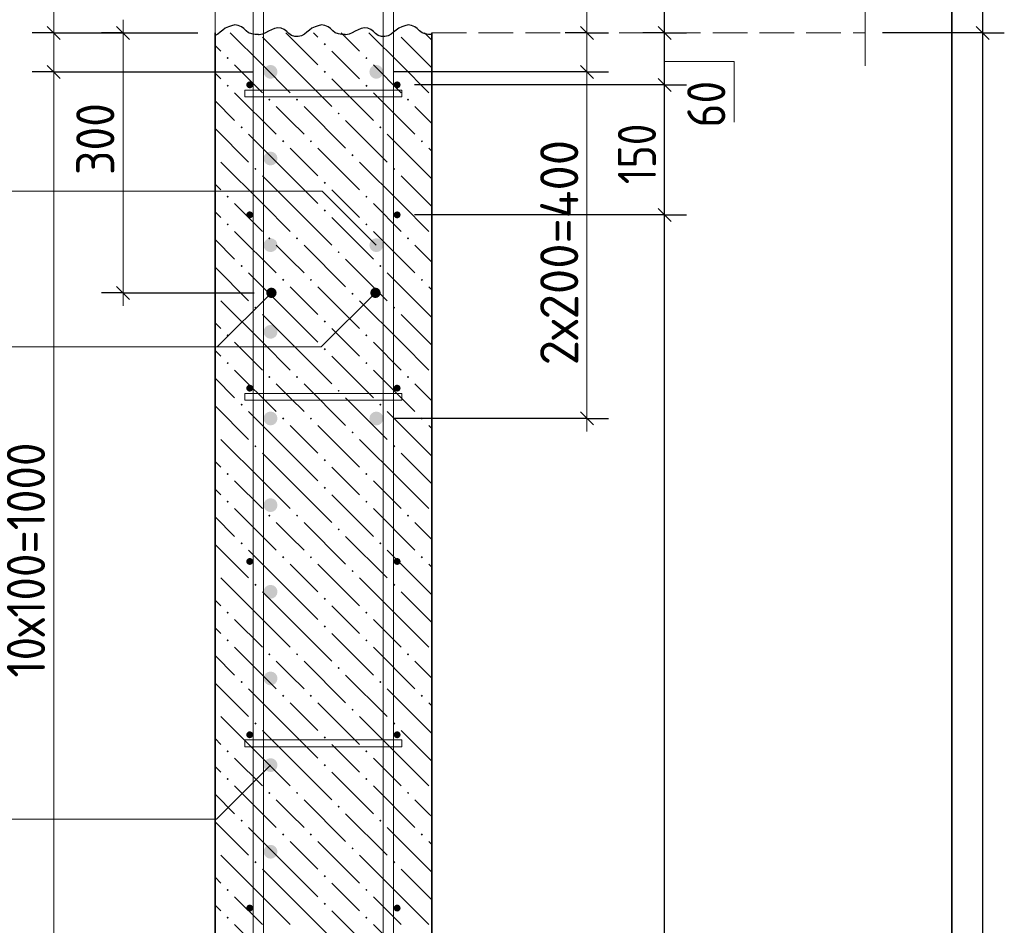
# Model space of a CAD drawing. Header units: millimetres. Extents: x 0 to 42000, y 0 to 29700.
# Tile 11 of 23: x 5744 to 11423, y 19854 to 25079. Entities that reach past the tile are written whole.
import ezdxf

# ---------------------------------------------------------------- set-up
doc = ezdxf.new("R2010")
doc.units = ezdxf.units.MM
doc.linetypes.add('______2', pattern=[270, 200, -70])
for name, color, linetype, lineweight in [('Standard', 7, 'Continuous', 25), ('ЖБ Перекрытие верхний уровень', 7, '______2', 25), ('ЖБ Стена верхний уровень', 7, 'Continuous', 35), ('Позиционная метка линия выноска', 7, 'Continuous', 13), ('Примечания', 7, 'Continuous', 13), ('Стена фоновая арматура У1', 7, 'Continuous', 18), ('Стена фоновая арматура Х1', 7, 'Continuous', 35), ('Стена фоновая затяжка С-обр.', 52, 'Continuous', 25)]:
    doc.layers.add(name, color=color, linetype=linetype, lineweight=lineweight)
doc.layers.add('Размерная выноска', color=7, linetype='Continuous')
doc.layers.add('Стена ДОП арматура У', color=7, linetype='Continuous', lineweight=35, true_color=0x5a2814)
doc.styles.add('ISOCPEUR', font='txt')

msp = doc.modelspace()

# ---------------------------------------------------------------- hatches: boundary and pattern name
at = {"layer": 'ЖБ Стена верхний уровень', "linetype": 'Continuous', "lineweight": 18, "transparency": 33554687}
for points in [[(7497.3, 24937.9), (7503.8, 24944.4), (7510.3, 24937.9), (7503.8, 24931.4)], [(6937.3, 24857.9), (6943.8, 24864.4), (6950.3, 24857.9), (6943.8, 24851.4)], [(7737.3, 24857.9), (7743.8, 24864.4), (7750.3, 24857.9), (7743.8, 24851.4)], [(7497.3, 24777.9), (7503.8, 24784.4), (7510.3, 24777.9), (7503.8, 24771.4)], [(6937.3, 24697.9), (6943.8, 24704.4), (6950.3, 24697.9), (6943.8, 24691.4)], [(7737.3, 24697.9), (7743.8, 24704.4), (7750.3, 24697.9), (7743.8, 24691.4)], [(7177.3, 24617.9), (7183.8, 24624.4), (7190.3, 24617.9), (7183.8, 24611.4)], [(7337.3, 24617.9), (7343.8, 24624.4), (7350.3, 24617.9), (7343.8, 24611.4)], [(7977.3, 24617.9), (7983.8, 24624.4), (7990.3, 24617.9), (7983.8, 24611.4)], [(7577.3, 24537.9), (7583.8, 24544.4), (7590.3, 24537.9), (7583.8, 24531.4)], [(7017.3, 24457.9), (7023.8, 24464.4), (7030.3, 24457.9), (7023.8, 24451.4)], [(7817.3, 24457.9), (7823.8, 24464.4), (7830.3, 24457.9), (7823.8, 24451.4)], [(7257.3, 24377.9), (7263.8, 24384.4), (7270.3, 24377.9), (7263.8, 24371.4)], [(7417.3, 24377.9), (7423.8, 24384.4), (7430.3, 24377.9), (7423.8, 24371.4)], [(8057.3, 24377.9), (8063.8, 24384.4), (8070.3, 24377.9), (8063.8, 24371.4)], [(7657.3, 24297.9), (7663.8, 24304.4), (7670.3, 24297.9), (7663.8, 24291.4)], [(7097.3, 24217.9), (7103.8, 24224.4), (7110.3, 24217.9), (7103.8, 24211.4)], [(7897.3, 24217.9), (7903.8, 24224.4), (7910.3, 24217.9), (7903.8, 24211.4)], [(7497.3, 24137.9), (7503.8, 24144.4), (7510.3, 24137.9), (7503.8, 24131.4)], [(6937.3, 24057.9), (6943.8, 24064.4), (6950.3, 24057.9), (6943.8, 24051.4)], [(7737.3, 24057.9), (7743.8, 24064.4), (7750.3, 24057.9), (7743.8, 24051.4)], [(7497.3, 23977.9), (7503.8, 23984.4), (7510.3, 23977.9), (7503.8, 23971.4)], [(6937.3, 23897.9), (6943.8, 23904.4), (6950.3, 23897.9), (6943.8, 23891.4)], [(7737.3, 23897.9), (7743.8, 23904.4), (7750.3, 23897.9), (7743.8, 23891.4)], [(7177.3, 23817.9), (7183.8, 23824.4), (7190.3, 23817.9), (7183.8, 23811.4)], [(7337.3, 23817.9), (7343.8, 23824.4), (7350.3, 23817.9), (7343.8, 23811.4)], [(7977.3, 23817.9), (7983.8, 23824.4), (7990.3, 23817.9), (7983.8, 23811.4)], [(7577.3, 23737.9), (7583.8, 23744.4), (7590.3, 23737.9), (7583.8, 23731.4)], [(7017.3, 23657.9), (7023.8, 23664.4), (7030.3, 23657.9), (7023.8, 23651.4)], [(7817.3, 23657.9), (7823.8, 23664.4), (7830.3, 23657.9), (7823.8, 23651.4)], [(7257.3, 23577.9), (7263.8, 23584.4), (7270.3, 23577.9), (7263.8, 23571.4)], [(7417.3, 23577.9), (7423.8, 23584.4), (7430.3, 23577.9), (7423.8, 23571.4)], [(8057.3, 23577.9), (8063.8, 23584.4), (8070.3, 23577.9), (8063.8, 23571.4)], [(7657.3, 23497.9), (7663.8, 23504.4), (7670.3, 23497.9), (7663.8, 23491.4)], [(7097.3, 23417.9), (7103.8, 23424.4), (7110.3, 23417.9), (7103.8, 23411.4)], [(7897.3, 23417.9), (7903.8, 23424.4), (7910.3, 23417.9), (7903.8, 23411.4)], [(7497.3, 23337.9), (7503.8, 23344.4), (7510.3, 23337.9), (7503.8, 23331.4)], [(6937.3, 23257.9), (6943.8, 23264.4), (6950.3, 23257.9), (6943.8, 23251.4)], [(7737.3, 23257.9), (7743.8, 23264.4), (7750.3, 23257.9), (7743.8, 23251.4)], [(7497.3, 23177.9), (7503.8, 23184.4), (7510.3, 23177.9), (7503.8, 23171.4)], [(6937.3, 23097.9), (6943.8, 23104.4), (6950.3, 23097.9), (6943.8, 23091.4)], [(7737.3, 23097.9), (7743.8, 23104.4), (7750.3, 23097.9), (7743.8, 23091.4)], [(7177.3, 23017.9), (7183.8, 23024.4), (7190.3, 23017.9), (7183.8, 23011.4)], [(7337.3, 23017.9), (7343.8, 23024.4), (7350.3, 23017.9), (7343.8, 23011.4)], [(7977.3, 23017.9), (7983.8, 23024.4), (7990.3, 23017.9), (7983.8, 23011.4)], [(7577.3, 22937.9), (7583.8, 22944.4), (7590.3, 22937.9), (7583.8, 22931.4)], [(7017.3, 22857.9), (7023.8, 22864.4), (7030.3, 22857.9), (7023.8, 22851.4)], [(7817.3, 22857.9), (7823.8, 22864.4), (7830.3, 22857.9), (7823.8, 22851.4)], [(7257.3, 22777.9), (7263.8, 22784.4), (7270.3, 22777.9), (7263.8, 22771.4)], [(7417.3, 22777.9), (7423.8, 22784.4), (7430.3, 22777.9), (7423.8, 22771.4)], [(8057.3, 22777.9), (8063.8, 22784.4), (8070.3, 22777.9), (8063.8, 22771.4)], [(7657.3, 22697.9), (7663.8, 22704.4), (7670.3, 22697.9), (7663.8, 22691.4)], [(7097.3, 22617.9), (7103.8, 22624.4), (7110.3, 22617.9), (7103.8, 22611.4)], [(7897.3, 22617.9), (7903.8, 22624.4), (7910.3, 22617.9), (7903.8, 22611.4)], [(7497.3, 22537.9), (7503.8, 22544.4), (7510.3, 22537.9), (7503.8, 22531.4)], [(6937.3, 22457.9), (6943.8, 22464.4), (6950.3, 22457.9), (6943.8, 22451.4)], [(7737.3, 22457.9), (7743.8, 22464.4), (7750.3, 22457.9), (7743.8, 22451.4)], [(7497.3, 22377.9), (7503.8, 22384.4), (7510.3, 22377.9), (7503.8, 22371.4)], [(6937.3, 22297.9), (6943.8, 22304.4), (6950.3, 22297.9), (6943.8, 22291.4)], [(7737.3, 22297.9), (7743.8, 22304.4), (7750.3, 22297.9), (7743.8, 22291.4)], [(7177.3, 22217.9), (7183.8, 22224.4), (7190.3, 22217.9), (7183.8, 22211.4)], [(7337.3, 22217.9), (7343.8, 22224.4), (7350.3, 22217.9), (7343.8, 22211.4)], [(7977.3, 22217.9), (7983.8, 22224.4), (7990.3, 22217.9), (7983.8, 22211.4)], [(7577.3, 22137.9), (7583.8, 22144.4), (7590.3, 22137.9), (7583.8, 22131.4)], [(7017.3, 22057.9), (7023.8, 22064.4), (7030.3, 22057.9), (7023.8, 22051.4)], [(7817.3, 22057.9), (7823.8, 22064.4), (7830.3, 22057.9), (7823.8, 22051.4)], [(7257.3, 21977.9), (7263.8, 21984.4), (7270.3, 21977.9), (7263.8, 21971.4)], [(7417.3, 21977.9), (7423.8, 21984.4), (7430.3, 21977.9), (7423.8, 21971.4)], [(8057.3, 21977.9), (8063.8, 21984.4), (8070.3, 21977.9), (8063.8, 21971.4)], [(7657.3, 21897.9), (7663.8, 21904.4), (7670.3, 21897.9), (7663.8, 21891.4)], [(7097.3, 21817.9), (7103.8, 21824.4), (7110.3, 21817.9), (7103.8, 21811.4)], [(7897.3, 21817.9), (7903.8, 21824.4), (7910.3, 21817.9), (7903.8, 21811.4)], [(7497.3, 21737.9), (7503.8, 21744.4), (7510.3, 21737.9), (7503.8, 21731.4)], [(6937.3, 21657.9), (6943.8, 21664.4), (6950.3, 21657.9), (6943.8, 21651.4)], [(7737.3, 21657.9), (7743.8, 21664.4), (7750.3, 21657.9), (7743.8, 21651.4)], [(7497.3, 21577.9), (7503.8, 21584.4), (7510.3, 21577.9), (7503.8, 21571.4)], [(6937.3, 21497.9), (6943.8, 21504.4), (6950.3, 21497.9), (6943.8, 21491.4)], [(7737.3, 21497.9), (7743.8, 21504.4), (7750.3, 21497.9), (7743.8, 21491.4)], [(7177.3, 21417.9), (7183.8, 21424.4), (7190.3, 21417.9), (7183.8, 21411.4)], [(7337.3, 21417.9), (7343.8, 21424.4), (7350.3, 21417.9), (7343.8, 21411.4)], [(7977.3, 21417.9), (7983.8, 21424.4), (7990.3, 21417.9), (7983.8, 21411.4)], [(7577.3, 21337.9), (7583.8, 21344.4), (7590.3, 21337.9), (7583.8, 21331.4)], [(7017.3, 21257.9), (7023.8, 21264.4), (7030.3, 21257.9), (7023.8, 21251.4)], [(7817.3, 21257.9), (7823.8, 21264.4), (7830.3, 21257.9), (7823.8, 21251.4)], [(7257.3, 21177.9), (7263.8, 21184.4), (7270.3, 21177.9), (7263.8, 21171.4)], [(7417.3, 21177.9), (7423.8, 21184.4), (7430.3, 21177.9), (7423.8, 21171.4)], [(8057.3, 21177.9), (8063.8, 21184.4), (8070.3, 21177.9), (8063.8, 21171.4)], [(7657.3, 21097.9), (7663.8, 21104.4), (7670.3, 21097.9), (7663.8, 21091.4)], [(7097.3, 21017.9), (7103.8, 21024.4), (7110.3, 21017.9), (7103.8, 21011.4)], [(7897.3, 21017.9), (7903.8, 21024.4), (7910.3, 21017.9), (7903.8, 21011.4)], [(7497.3, 20937.9), (7503.8, 20944.4), (7510.3, 20937.9), (7503.8, 20931.4)], [(6937.3, 20857.9), (6943.8, 20864.4), (6950.3, 20857.9), (6943.8, 20851.4)], [(7737.3, 20857.9), (7743.8, 20864.4), (7750.3, 20857.9), (7743.8, 20851.4)], [(7497.3, 20777.9), (7503.8, 20784.4), (7510.3, 20777.9), (7503.8, 20771.4)], [(6937.3, 20697.9), (6943.8, 20704.4), (6950.3, 20697.9), (6943.8, 20691.4)], [(7737.3, 20697.9), (7743.8, 20704.4), (7750.3, 20697.9), (7743.8, 20691.4)], [(7177.3, 20617.9), (7183.8, 20624.4), (7190.3, 20617.9), (7183.8, 20611.4)], [(7337.3, 20617.9), (7343.8, 20624.4), (7350.3, 20617.9), (7343.8, 20611.4)], [(7977.3, 20617.9), (7983.8, 20624.4), (7990.3, 20617.9), (7983.8, 20611.4)], [(7577.3, 20537.9), (7583.8, 20544.4), (7590.3, 20537.9), (7583.8, 20531.4)], [(7017.3, 20457.9), (7023.8, 20464.4), (7030.3, 20457.9), (7023.8, 20451.4)], [(7817.3, 20457.9), (7823.8, 20464.4), (7830.3, 20457.9), (7823.8, 20451.4)], [(7257.3, 20377.9), (7263.8, 20384.4), (7270.3, 20377.9), (7263.8, 20371.4)], [(7417.3, 20377.9), (7423.8, 20384.4), (7430.3, 20377.9), (7423.8, 20371.4)], [(8057.3, 20377.9), (8063.8, 20384.4), (8070.3, 20377.9), (8063.8, 20371.4)], [(7657.3, 20297.9), (7663.8, 20304.4), (7670.3, 20297.9), (7663.8, 20291.4)], [(7097.3, 20217.9), (7103.8, 20224.4), (7110.3, 20217.9), (7103.8, 20211.4)], [(7897.3, 20217.9), (7903.8, 20224.4), (7910.3, 20217.9), (7903.8, 20211.4)], [(7497.3, 20137.9), (7503.8, 20144.4), (7510.3, 20137.9), (7503.8, 20131.4)], [(6937.3, 20057.9), (6943.8, 20064.4), (6950.3, 20057.9), (6943.8, 20051.4)], [(7737.3, 20057.9), (7743.8, 20064.4), (7750.3, 20057.9), (7743.8, 20051.4)], [(7497.3, 19977.9), (7503.8, 19984.4), (7510.3, 19977.9), (7503.8, 19971.4)], [(6937.3, 19897.9), (6943.8, 19904.4), (6950.3, 19897.9), (6943.8, 19891.4)], [(7737.3, 19897.9), (7743.8, 19904.4), (7750.3, 19897.9), (7743.8, 19891.4)]]:
    msp.add_hatch(color=7, dxfattribs=at).paths.add_polyline_path(points, flags=16)
at = {"layer": 'Стена ДОП арматура У', "linetype": 'Continuous', "lineweight": 25, "transparency": 33554687}
for points in [[(7230.9, 24778.2), (7227.8, 24793.6), (7219.2, 24806.5), (7206.2, 24815.2), (7190.9, 24818.2), (7175.6, 24815.2), (7162.6, 24806.5), (7153.9, 24793.6), (7150.9, 24778.2), (7153.9, 24762.9), (7162.6, 24750), (7175.6, 24741.3), (7190.9, 24738.2), (7206.2, 24741.3), (7219.2, 24750), (7227.8, 24762.9)], [(7840.9, 24778.2), (7837.8, 24793.6), (7829.2, 24806.5), (7816.2, 24815.2), (7800.9, 24818.2), (7785.6, 24815.2), (7772.6, 24806.5), (7763.9, 24793.6), (7760.9, 24778.2), (7763.9, 24762.9), (7772.6, 24750), (7785.6, 24741.3), (7800.9, 24738.2), (7816.2, 24741.3), (7829.2, 24750), (7837.8, 24762.9)], [(7230.9, 24278.2), (7227.8, 24293.6), (7219.2, 24306.5), (7206.2, 24315.2), (7190.9, 24318.2), (7175.6, 24315.2), (7162.6, 24306.5), (7153.9, 24293.6), (7150.9, 24278.2), (7153.9, 24262.9), (7162.6, 24250), (7175.6, 24241.3), (7190.9, 24238.2), (7206.2, 24241.3), (7219.2, 24250), (7227.8, 24262.9)], [(7230.9, 23778.2), (7227.8, 23793.6), (7219.2, 23806.5), (7206.2, 23815.2), (7190.9, 23818.2), (7175.6, 23815.2), (7162.6, 23806.5), (7153.9, 23793.6), (7150.9, 23778.2), (7153.9, 23762.9), (7162.6, 23750), (7175.6, 23741.3), (7190.9, 23738.2), (7206.2, 23741.3), (7219.2, 23750), (7227.8, 23762.9)], [(7840.9, 23778.2), (7837.8, 23793.6), (7829.2, 23806.5), (7816.2, 23815.2), (7800.9, 23818.2), (7785.6, 23815.2), (7772.6, 23806.5), (7763.9, 23793.6), (7760.9, 23778.2), (7763.9, 23762.9), (7772.6, 23750), (7785.6, 23741.3), (7800.9, 23738.2), (7816.2, 23741.3), (7829.2, 23750), (7837.8, 23762.9)], [(7225.9, 23503.2), (7223.6, 23514.7), (7217.1, 23524.5), (7207.4, 23531), (7195.9, 23533.2), (7184.4, 23531), (7174.7, 23524.5), (7168.2, 23514.7), (7165.9, 23503.2), (7168.2, 23491.8), (7174.7, 23482), (7184.4, 23475.5), (7195.9, 23473.2), (7207.4, 23475.5), (7217.1, 23482), (7223.6, 23491.8)], [(7825.9, 23503.2), (7823.6, 23514.7), (7817.1, 23524.5), (7807.4, 23531), (7795.9, 23533.2), (7784.4, 23531), (7774.7, 23524.5), (7768.2, 23514.7), (7765.9, 23503.2), (7768.2, 23491.8), (7774.7, 23482), (7784.4, 23475.5), (7795.9, 23473.2), (7807.4, 23475.5), (7817.1, 23482), (7823.6, 23491.8)], [(7230.9, 23278.2), (7227.8, 23293.6), (7219.2, 23306.5), (7206.2, 23315.2), (7190.9, 23318.2), (7175.6, 23315.2), (7162.6, 23306.5), (7153.9, 23293.6), (7150.9, 23278.2), (7153.9, 23262.9), (7162.6, 23250), (7175.6, 23241.3), (7190.9, 23238.2), (7206.2, 23241.3), (7219.2, 23250), (7227.8, 23262.9)], [(7230.9, 22778.2), (7227.8, 22793.6), (7219.2, 22806.5), (7206.2, 22815.2), (7190.9, 22818.2), (7175.6, 22815.2), (7162.6, 22806.5), (7153.9, 22793.6), (7150.9, 22778.2), (7153.9, 22762.9), (7162.6, 22750), (7175.6, 22741.3), (7190.9, 22738.2), (7206.2, 22741.3), (7219.2, 22750), (7227.8, 22762.9)], [(7840.9, 22778.2), (7837.8, 22793.6), (7829.2, 22806.5), (7816.2, 22815.2), (7800.9, 22818.2), (7785.6, 22815.2), (7772.6, 22806.5), (7763.9, 22793.6), (7760.9, 22778.2), (7763.9, 22762.9), (7772.6, 22750), (7785.6, 22741.3), (7800.9, 22738.2), (7816.2, 22741.3), (7829.2, 22750), (7837.8, 22762.9)], [(7230.9, 22278.2), (7227.8, 22293.6), (7219.2, 22306.5), (7206.2, 22315.2), (7190.9, 22318.2), (7175.6, 22315.2), (7162.6, 22306.5), (7153.9, 22293.6), (7150.9, 22278.2), (7153.9, 22262.9), (7162.6, 22250), (7175.6, 22241.3), (7190.9, 22238.2), (7206.2, 22241.3), (7219.2, 22250), (7227.8, 22262.9)], [(7230.9, 21778.2), (7227.8, 21793.6), (7219.2, 21806.5), (7206.2, 21815.2), (7190.9, 21818.2), (7175.6, 21815.2), (7162.6, 21806.5), (7153.9, 21793.6), (7150.9, 21778.2), (7153.9, 21762.9), (7162.6, 21750), (7175.6, 21741.3), (7190.9, 21738.2), (7206.2, 21741.3), (7219.2, 21750), (7227.8, 21762.9)], [(7230.9, 21278.2), (7227.8, 21293.6), (7219.2, 21306.5), (7206.2, 21315.2), (7190.9, 21318.2), (7175.6, 21315.2), (7162.6, 21306.5), (7153.9, 21293.6), (7150.9, 21278.2), (7153.9, 21262.9), (7162.6, 21250), (7175.6, 21241.3), (7190.9, 21238.2), (7206.2, 21241.3), (7219.2, 21250), (7227.8, 21262.9)], [(7230.9, 20778.2), (7227.8, 20793.6), (7219.2, 20806.5), (7206.2, 20815.2), (7190.9, 20818.2), (7175.6, 20815.2), (7162.6, 20806.5), (7153.9, 20793.6), (7150.9, 20778.2), (7153.9, 20762.9), (7162.6, 20750), (7175.6, 20741.3), (7190.9, 20738.2), (7206.2, 20741.3), (7219.2, 20750), (7227.8, 20762.9)], [(7230.9, 20278.2), (7227.8, 20293.6), (7219.2, 20306.5), (7206.2, 20315.2), (7190.9, 20318.2), (7175.6, 20315.2), (7162.6, 20306.5), (7153.9, 20293.6), (7150.9, 20278.2), (7153.9, 20262.9), (7162.6, 20250), (7175.6, 20241.3), (7190.9, 20238.2), (7206.2, 20241.3), (7219.2, 20250), (7227.8, 20262.9)]]:
    msp.add_hatch(color=7, dxfattribs=at).paths.add_polyline_path(points)
at = {"layer": 'Стена фоновая арматура У1', "linetype": 'Continuous', "lineweight": 13, "transparency": 33554687}
for points in [[(7090.9, 24703.2), (7089.3, 24710.9), (7085, 24717.4), (7078.5, 24721.7), (7070.9, 24723.2), (7063.2, 24721.7), (7056.7, 24717.4), (7052.4, 24710.9), (7050.9, 24703.2), (7052.4, 24695.6), (7056.7, 24689.1), (7063.2, 24684.8), (7070.9, 24683.2), (7078.5, 24684.8), (7085, 24689.1), (7089.3, 24695.6)], [(7940.9, 24703.2), (7939.3, 24710.9), (7935, 24717.4), (7928.5, 24721.7), (7920.9, 24723.2), (7913.2, 24721.7), (7906.7, 24717.4), (7902.4, 24710.9), (7900.9, 24703.2), (7902.4, 24695.6), (7906.7, 24689.1), (7913.2, 24684.8), (7920.9, 24683.2), (7928.5, 24684.8), (7935, 24689.1), (7939.3, 24695.6)], [(7090.9, 23953.2), (7089.3, 23960.9), (7085, 23967.4), (7078.5, 23971.7), (7070.9, 23973.2), (7063.2, 23971.7), (7056.7, 23967.4), (7052.4, 23960.9), (7050.9, 23953.2), (7052.4, 23945.6), (7056.7, 23939.1), (7063.2, 23934.8), (7070.9, 23933.2), (7078.5, 23934.8), (7085, 23939.1), (7089.3, 23945.6)], [(7940.9, 23953.2), (7939.3, 23960.9), (7935, 23967.4), (7928.5, 23971.7), (7920.9, 23973.2), (7913.2, 23971.7), (7906.7, 23967.4), (7902.4, 23960.9), (7900.9, 23953.2), (7902.4, 23945.6), (7906.7, 23939.1), (7913.2, 23934.8), (7920.9, 23933.2), (7928.5, 23934.8), (7935, 23939.1), (7939.3, 23945.6)], [(7090.9, 22953.2), (7089.3, 22960.9), (7085, 22967.4), (7078.5, 22971.7), (7070.9, 22973.2), (7063.2, 22971.7), (7056.7, 22967.4), (7052.4, 22960.9), (7050.9, 22953.2), (7052.4, 22945.6), (7056.7, 22939.1), (7063.2, 22934.8), (7070.9, 22933.2), (7078.5, 22934.8), (7085, 22939.1), (7089.3, 22945.6)], [(7940.9, 22953.2), (7939.3, 22960.9), (7935, 22967.4), (7928.5, 22971.7), (7920.9, 22973.2), (7913.2, 22971.7), (7906.7, 22967.4), (7902.4, 22960.9), (7900.9, 22953.2), (7902.4, 22945.6), (7906.7, 22939.1), (7913.2, 22934.8), (7920.9, 22933.2), (7928.5, 22934.8), (7935, 22939.1), (7939.3, 22945.6)], [(7090.9, 21953.2), (7089.3, 21960.9), (7085, 21967.4), (7078.5, 21971.7), (7070.9, 21973.2), (7063.2, 21971.7), (7056.7, 21967.4), (7052.4, 21960.9), (7050.9, 21953.2), (7052.4, 21945.6), (7056.7, 21939.1), (7063.2, 21934.8), (7070.9, 21933.2), (7078.5, 21934.8), (7085, 21939.1), (7089.3, 21945.6)], [(7940.9, 21953.2), (7939.3, 21960.9), (7935, 21967.4), (7928.5, 21971.7), (7920.9, 21973.2), (7913.2, 21971.7), (7906.7, 21967.4), (7902.4, 21960.9), (7900.9, 21953.2), (7902.4, 21945.6), (7906.7, 21939.1), (7913.2, 21934.8), (7920.9, 21933.2), (7928.5, 21934.8), (7935, 21939.1), (7939.3, 21945.6)], [(7090.9, 20953.2), (7089.3, 20960.9), (7085, 20967.4), (7078.5, 20971.7), (7070.9, 20973.2), (7063.2, 20971.7), (7056.7, 20967.4), (7052.4, 20960.9), (7050.9, 20953.2), (7052.4, 20945.6), (7056.7, 20939.1), (7063.2, 20934.8), (7070.9, 20933.2), (7078.5, 20934.8), (7085, 20939.1), (7089.3, 20945.6)], [(7940.9, 20953.2), (7939.3, 20960.9), (7935, 20967.4), (7928.5, 20971.7), (7920.9, 20973.2), (7913.2, 20971.7), (7906.7, 20967.4), (7902.4, 20960.9), (7900.9, 20953.2), (7902.4, 20945.6), (7906.7, 20939.1), (7913.2, 20934.8), (7920.9, 20933.2), (7928.5, 20934.8), (7935, 20939.1), (7939.3, 20945.6)], [(7090.9, 19953.2), (7089.3, 19960.9), (7085, 19967.4), (7078.5, 19971.7), (7070.9, 19973.2), (7063.2, 19971.7), (7056.7, 19967.4), (7052.4, 19960.9), (7050.9, 19953.2), (7052.4, 19945.6), (7056.7, 19939.1), (7063.2, 19934.8), (7070.9, 19933.2), (7078.5, 19934.8), (7085, 19939.1), (7089.3, 19945.6)], [(7940.9, 19953.2), (7939.3, 19960.9), (7935, 19967.4), (7928.5, 19971.7), (7920.9, 19973.2), (7913.2, 19971.7), (7906.7, 19967.4), (7902.4, 19960.9), (7900.9, 19953.2), (7902.4, 19945.6), (7906.7, 19939.1), (7913.2, 19934.8), (7920.9, 19933.2), (7928.5, 19934.8), (7935, 19939.1), (7939.3, 19945.6)]]:
    msp.add_hatch(color=7, dxfattribs=at).paths.add_polyline_path(points)

# ---------------------------------------------------------------- linework, layer by layer
at = {"layer": 'Standard', "color": 7, "linetype": 'Continuous', "lineweight": -3, "transparency": 33554687}
for p, q in [((11298, 26003.2), (11298, 25003.2)), ((9464, 25003.2), (9464, 25628.2)), ((5940, 25003.2), (5815, 25003.2)), ((5940, 25003.2), (6065, 25003.2)), ((5940, 25003.2), (6770.9, 25003.2)), ((6340, 25003.2), (6215, 25003.2)), ((6340, 25003.2), (6465, 25003.2)), ((6340, 25003.2), (6340, 25003.2)), ((9015.9, 25003.2), (8890.9, 25003.2)), ((9015.9, 25003.2), (9140.9, 25003.2)), ((9015.9, 25003.2), (9015.9, 25003.2)), ((9464, 25003.2), (9339, 25003.2)), ((9464, 25003.2), (9589, 25003.2)), ((9464, 25003.2), (9570.7, 25003.2)), ((9464, 24703.2), (9464, 25003.2)), ((11298, 25003.2), (11173, 25003.2)), ((11298, 25003.2), (11423, 25003.2)), ((11298, 25003.2), (11298, 11303.2)), ((5940, 24778.2), (5815, 24778.2)), ((5940, 24778.2), (6065, 24778.2)), ((5940, 24778.2), (7090.9, 24778.2)), ((9015.9, 24778.2), (8890.9, 24778.2)), ((9015.9, 24778.2), (9140.9, 24778.2)), ((9464, 24703.2), (9339, 24703.2)), ((9464, 24703.2), (9589, 24703.2)), ((9464, 23953.2), (9464, 24703.2)), ((9464, 23953.2), (9339, 23953.2)), ((9464, 23953.2), (9589, 23953.2)), ((9464, 13953.2), (9464, 23953.2)), ((6340, 23503.2), (6215, 23503.2)), ((6340, 23503.2), (6465, 23503.2)), ((6340, 23503.2), (7095.9, 23503.2)), ((9015.9, 22778.2), (7900.9, 22778.2)), ((9015.9, 22778.2), (8890.9, 22778.2)), ((9015.9, 22778.2), (9140.9, 22778.2))]:
    msp.add_line(p, q, dxfattribs=at)
at = {"layer": 'Standard', "color": 7, "linetype": 'Continuous', "lineweight": 13, "transparency": 33554687}
for p, q in [((5940, 25003.2), (5940, 25078.2)), ((6340, 25003.2), (6340, 25078.2)), ((9015.9, 25003.2), (9015.9, 25078.2)), ((5940, 24778.2), (5940, 25003.2)), ((9015.9, 25003.2), (9015.9, 24778.2)), ((9015.9, 24778.2), (9015.9, 22778.2)), ((6340, 23503.2), (6340, 23428.2)), ((9015.9, 22778.2), (9015.9, 22703.2))]:
    msp.add_line(p, q, dxfattribs=at)
at = {"layer": 'Standard', "color": 7, "linetype": 'Continuous', "lineweight": 25, "transparency": 33554687}
for p, q in [((5977.5, 24965.7), (5902.5, 25040.7)), ((6302.5, 25040.7), (6377.5, 24965.7)), ((8978.4, 25040.7), (9053.4, 24965.7)), ((9501.5, 24965.7), (9426.5, 25040.7)), ((11260.5, 25040.7), (11335.5, 24965.7)), ((5977.5, 24740.7), (5902.5, 24815.7)), ((8978.4, 24815.7), (9053.4, 24740.7)), ((9501.5, 24665.7), (9426.5, 24740.7)), ((9501.5, 23915.7), (9426.5, 23990.7)), ((6302.5, 23540.7), (6377.5, 23465.7)), ((8978.4, 22815.7), (9053.4, 22740.7))]:
    msp.add_line(p, q, dxfattribs=at)
at = {"layer": 'Standard', "color": 254, "linetype": 'Continuous', "lineweight": 35, "true_color": 0xc4c4ff, "transparency": 33554687}
msp.add_lwpolyline([(4747.3, 8803.2), (11120.9, 8803.2), (11120.9, 26503.2), (4747.3, 26503.2), (4747.3, 8803.2)], dxfattribs=at)
at = {"layer": 'Standard', "color": 7, "linetype": 'Continuous', "lineweight": 13, "transparency": 33554687}
for points in [[(6340, 25003.2), (6340, 24098.8), (6340, 24098.8), (6340, 23503.2)], [(9464, 24838.9), (9864, 24838.9), (9864, 24488.9)], [(5940, 19778.2), (5940, 21211.3), (5940, 21211.3), (5940, 24778.2)]]:
    msp.add_lwpolyline(points, dxfattribs=at)
at = {"layer": 'Standard', "color": 7, "linetype": 'Continuous', "lineweight": -3, "transparency": 33554687}
for points in [[(11298, 25003.2), (11281, 25003.2), (11281, 25003.2), (11281, 25003.2), (11281, 25003.2), (10720.9, 25003.2)], [(9015.9, 24778.2), (8998.9, 24778.2), (8998.9, 24778.2), (7900.9, 24778.2)], [(9464, 24703.2), (9447, 24703.2), (9447, 24703.2), (8020.9, 24703.2)], [(9464, 23953.2), (9447, 23953.2), (9447, 23953.2), (9447, 23953.2), (9447, 23953.2), (8020.9, 23953.2)]]:
    msp.add_lwpolyline(points, dxfattribs=at)
at = {"layer": 'ЖБ Перекрытие верхний уровень', "color": 7, "linetype": '______2', "lineweight": 18, "transparency": 33554687}
for p, q in [((6870.9, 26003.2), (6870.9, 25003.2)), ((8120.9, 25003.2), (10620.9, 25003.2))]:
    msp.add_line(p, q, dxfattribs=at)
at = {"layer": 'ЖБ Стена верхний уровень', "color": 7, "linetype": 'Continuous', "lineweight": 35, "transparency": 33554687}
for p, q in [((6870.9, 25003.2), (6870.9, 11303.2)), ((8120.9, 11303.2), (8120.9, 25003.2))]:
    msp.add_line(p, q, dxfattribs=at)
at = {"layer": 'ЖБ Стена верхний уровень', "color": 9, "linetype": 'Continuous', "lineweight": 18, "true_color": 0xc7c7c7, "transparency": 33554687}
for p, q in [((7143.8, 24817.9), (6958.4, 25003.2)), ((7303.8, 24977.9), (7278.4, 25003.2)), ((7438.4, 25003.2), (7463.8, 24977.9)), ((7598.4, 25003.2), (7703.8, 24897.9)), ((7943.8, 24817.9), (7758.4, 25003.2)), ((8103.8, 24977.9), (8078.4, 25003.2)), ((7143.8, 24977.9), (7303.8, 24817.9)), ((7303.8, 24977.9), (7463.8, 24817.9)), ((7943.8, 24977.9), (8103.8, 24817.9)), ((8103.8, 24977.9), (8120.9, 24960.8)), ((6870.9, 24930.8), (6903.8, 24897.9)), ((7623.8, 24817.9), (7543.8, 24897.9)), ((6983.8, 24817.9), (7143.8, 24657.9)), ((7143.8, 24817.9), (7303.8, 24657.9)), ((7303.8, 24817.9), (7543.8, 24577.9)), ((7703.8, 24737.9), (7623.8, 24817.9)), ((7783.8, 24817.9), (7943.8, 24657.9)), ((7943.8, 24817.9), (8103.8, 24657.9)), ((8103.8, 24817.9), (8120.9, 24800.8)), ((6903.8, 24737.9), (6870.9, 24770.8)), ((7543.8, 24737.9), (7783.8, 24497.9)), ((6983.8, 24657.9), (7223.8, 24417.9)), ((7783.8, 24657.9), (8023.8, 24417.9)), ((6870.9, 24610.8), (6983.8, 24497.9)), ((7303.8, 24497.9), (7223.8, 24577.9)), ((7383.8, 24577.9), (7623.8, 24337.9)), ((8103.8, 24497.9), (8023.8, 24577.9)), ((7383.8, 24417.9), (7303.8, 24497.9)), ((7623.8, 24497.9), (7863.8, 24257.9)), ((8120.9, 24480.8), (8103.8, 24497.9)), ((6870.9, 24450.8), (7063.8, 24257.9)), ((7303.8, 24177.9), (7063.8, 24417.9)), ((8103.8, 24177.9), (7863.8, 24417.9)), ((7303.8, 24337.9), (7463.8, 24177.9)), ((7463.8, 24337.9), (7703.8, 24097.9)), ((8103.8, 24337.9), (8120.9, 24320.8)), ((7143.8, 24017.9), (6903.8, 24257.9)), ((7943.8, 24017.9), (7703.8, 24257.9)), ((7143.8, 24177.9), (7303.8, 24017.9)), ((7303.8, 24177.9), (7463.8, 24017.9)), ((7943.8, 24177.9), (8103.8, 24017.9)), ((8103.8, 24177.9), (8120.9, 24160.8)), ((6870.9, 24130.8), (6903.8, 24097.9)), ((7623.8, 24017.9), (7543.8, 24097.9)), ((6903.8, 23937.9), (6870.9, 23970.8)), ((6983.8, 24017.9), (7143.8, 23857.9)), ((7143.8, 24017.9), (7303.8, 23857.9)), ((7303.8, 24017.9), (7543.8, 23777.9)), ((7703.8, 23937.9), (7623.8, 24017.9)), ((7783.8, 24017.9), (7943.8, 23857.9)), ((7943.8, 24017.9), (8103.8, 23857.9)), ((8103.8, 24017.9), (8120.9, 24000.8)), ((7543.8, 23937.9), (7783.8, 23697.9)), ((6983.8, 23857.9), (7223.8, 23617.9)), ((7783.8, 23857.9), (8023.8, 23617.9)), ((6870.9, 23810.8), (6983.8, 23697.9)), ((7303.8, 23697.9), (7223.8, 23777.9)), ((7383.8, 23777.9), (7623.8, 23537.9)), ((8103.8, 23697.9), (8023.8, 23777.9)), ((7383.8, 23617.9), (7303.8, 23697.9)), ((7623.8, 23697.9), (7863.8, 23457.9)), ((8120.9, 23680.8), (8103.8, 23697.9)), ((6870.9, 23650.8), (7063.8, 23457.9)), ((7303.8, 23377.9), (7063.8, 23617.9)), ((8103.8, 23377.9), (7863.8, 23617.9)), ((7303.8, 23537.9), (7463.8, 23377.9)), ((7463.8, 23537.9), (7703.8, 23297.9)), ((8103.8, 23537.9), (8120.9, 23520.8)), ((7143.8, 23217.9), (6903.8, 23457.9)), ((7943.8, 23217.9), (7703.8, 23457.9)), ((7143.8, 23377.9), (7303.8, 23217.9)), ((7303.8, 23377.9), (7463.8, 23217.9)), ((7943.8, 23377.9), (8103.8, 23217.9)), ((8103.8, 23377.9), (8120.9, 23360.8)), ((6870.9, 23330.8), (6903.8, 23297.9)), ((7623.8, 23217.9), (7543.8, 23297.9)), ((6903.8, 23137.9), (6870.9, 23170.8)), ((6983.8, 23217.9), (7143.8, 23057.9)), ((7143.8, 23217.9), (7303.8, 23057.9)), ((7303.8, 23217.9), (7543.8, 22977.9)), ((7703.8, 23137.9), (7623.8, 23217.9)), ((7783.8, 23217.9), (7943.8, 23057.9)), ((7943.8, 23217.9), (8103.8, 23057.9)), ((8103.8, 23217.9), (8120.9, 23200.8)), ((7543.8, 23137.9), (7783.8, 22897.9)), ((6983.8, 23057.9), (7223.8, 22817.9)), ((7783.8, 23057.9), (8023.8, 22817.9)), ((6870.9, 23010.8), (6983.8, 22897.9)), ((7303.8, 22897.9), (7223.8, 22977.9)), ((7383.8, 22977.9), (7623.8, 22737.9)), ((8103.8, 22897.9), (8023.8, 22977.9)), ((7383.8, 22817.9), (7303.8, 22897.9)), ((7623.8, 22897.9), (7863.8, 22657.9)), ((8120.9, 22880.8), (8103.8, 22897.9)), ((6870.9, 22850.8), (7063.8, 22657.9)), ((7303.8, 22577.9), (7063.8, 22817.9)), ((8103.8, 22577.9), (7863.8, 22817.9)), ((7303.8, 22737.9), (7463.8, 22577.9)), ((7463.8, 22737.9), (7703.8, 22497.9)), ((8103.8, 22737.9), (8120.9, 22720.8)), ((7143.8, 22417.9), (6903.8, 22657.9)), ((7943.8, 22417.9), (7703.8, 22657.9)), ((7143.8, 22577.9), (7303.8, 22417.9)), ((7303.8, 22577.9), (7463.8, 22417.9)), ((7943.8, 22577.9), (8103.8, 22417.9)), ((8103.8, 22577.9), (8120.9, 22560.8)), ((6870.9, 22530.8), (6903.8, 22497.9)), ((7623.8, 22417.9), (7543.8, 22497.9)), ((6983.8, 22417.9), (7143.8, 22257.9)), ((7143.8, 22417.9), (7303.8, 22257.9)), ((7303.8, 22417.9), (7543.8, 22177.9)), ((7703.8, 22337.9), (7623.8, 22417.9)), ((7783.8, 22417.9), (7943.8, 22257.9)), ((7943.8, 22417.9), (8103.8, 22257.9)), ((8103.8, 22417.9), (8120.9, 22400.8)), ((6903.8, 22337.9), (6870.9, 22370.8)), ((7543.8, 22337.9), (7783.8, 22097.9)), ((6870.9, 22210.8), (6983.8, 22097.9)), ((6983.8, 22257.9), (7223.8, 22017.9)), ((7783.8, 22257.9), (8023.8, 22017.9)), ((7303.8, 22097.9), (7223.8, 22177.9)), ((7383.8, 22177.9), (7623.8, 21937.9)), ((8103.8, 22097.9), (8023.8, 22177.9)), ((7383.8, 22017.9), (7303.8, 22097.9)), ((7623.8, 22097.9), (7863.8, 21857.9)), ((8120.9, 22080.8), (8103.8, 22097.9)), ((6870.9, 22050.8), (7063.8, 21857.9)), ((7303.8, 21777.9), (7063.8, 22017.9)), ((8103.8, 21777.9), (7863.8, 22017.9)), ((7303.8, 21937.9), (7463.8, 21777.9)), ((7463.8, 21937.9), (7703.8, 21697.9)), ((8103.8, 21937.9), (8120.9, 21920.8)), ((7143.8, 21617.9), (6903.8, 21857.9)), ((7943.8, 21617.9), (7703.8, 21857.9)), ((7143.8, 21777.9), (7303.8, 21617.9)), ((7303.8, 21777.9), (7463.8, 21617.9)), ((7943.8, 21777.9), (8103.8, 21617.9)), ((8103.8, 21777.9), (8120.9, 21760.8)), ((6870.9, 21730.8), (6903.8, 21697.9)), ((7623.8, 21617.9), (7543.8, 21697.9)), ((6983.8, 21617.9), (7143.8, 21457.9)), ((7143.8, 21617.9), (7303.8, 21457.9)), ((7303.8, 21617.9), (7543.8, 21377.9)), ((7703.8, 21537.9), (7623.8, 21617.9)), ((7783.8, 21617.9), (7943.8, 21457.9)), ((7943.8, 21617.9), (8103.8, 21457.9)), ((8103.8, 21617.9), (8120.9, 21600.8)), ((6903.8, 21537.9), (6870.9, 21570.8)), ((7543.8, 21537.9), (7783.8, 21297.9)), ((6870.9, 21410.8), (6983.8, 21297.9)), ((6983.8, 21457.9), (7223.8, 21217.9)), ((7783.8, 21457.9), (8023.8, 21217.9)), ((7303.8, 21297.9), (7223.8, 21377.9)), ((7383.8, 21377.9), (7623.8, 21137.9)), ((8103.8, 21297.9), (8023.8, 21377.9)), ((7383.8, 21217.9), (7303.8, 21297.9)), ((7623.8, 21297.9), (7863.8, 21057.9)), ((8120.9, 21280.8), (8103.8, 21297.9)), ((6870.9, 21250.8), (7063.8, 21057.9)), ((7303.8, 20977.9), (7063.8, 21217.9)), ((8103.8, 20977.9), (7863.8, 21217.9)), ((7303.8, 21137.9), (7463.8, 20977.9)), ((7463.8, 21137.9), (7703.8, 20897.9)), ((8103.8, 21137.9), (8120.9, 21120.8)), ((7143.8, 20817.9), (6903.8, 21057.9)), ((7943.8, 20817.9), (7703.8, 21057.9)), ((7143.8, 20977.9), (7303.8, 20817.9)), ((7303.8, 20977.9), (7463.8, 20817.9)), ((7943.8, 20977.9), (8103.8, 20817.9)), ((8103.8, 20977.9), (8120.9, 20960.8)), ((6870.9, 20930.8), (6903.8, 20897.9)), ((7623.8, 20817.9), (7543.8, 20897.9)), ((6983.8, 20817.9), (7143.8, 20657.9)), ((7143.8, 20817.9), (7303.8, 20657.9)), ((7303.8, 20817.9), (7543.8, 20577.9)), ((7703.8, 20737.9), (7623.8, 20817.9)), ((7783.8, 20817.9), (7943.8, 20657.9)), ((7943.8, 20817.9), (8103.8, 20657.9)), ((8103.8, 20817.9), (8120.9, 20800.8)), ((6903.8, 20737.9), (6870.9, 20770.8)), ((7543.8, 20737.9), (7783.8, 20497.9)), ((6983.8, 20657.9), (7223.8, 20417.9)), ((7783.8, 20657.9), (8023.8, 20417.9)), ((6870.9, 20610.8), (6983.8, 20497.9)), ((7303.8, 20497.9), (7223.8, 20577.9)), ((7383.8, 20577.9), (7623.8, 20337.9)), ((8103.8, 20497.9), (8023.8, 20577.9)), ((6870.9, 20450.8), (7063.8, 20257.9)), ((7383.8, 20417.9), (7303.8, 20497.9)), ((7623.8, 20497.9), (7863.8, 20257.9)), ((8120.9, 20480.8), (8103.8, 20497.9)), ((7303.8, 20177.9), (7063.8, 20417.9)), ((8103.8, 20177.9), (7863.8, 20417.9)), ((7303.8, 20337.9), (7463.8, 20177.9)), ((7463.8, 20337.9), (7703.8, 20097.9)), ((8103.8, 20337.9), (8120.9, 20320.8)), ((7143.8, 20017.9), (6903.8, 20257.9)), ((7943.8, 20017.9), (7703.8, 20257.9)), ((7143.8, 20177.9), (7303.8, 20017.9)), ((7303.8, 20177.9), (7463.8, 20017.9)), ((7943.8, 20177.9), (8103.8, 20017.9)), ((8103.8, 20177.9), (8120.9, 20160.8)), ((6870.9, 20130.8), (6903.8, 20097.9)), ((7623.8, 20017.9), (7543.8, 20097.9)), ((6983.8, 20017.9), (7143.8, 19857.9)), ((7143.8, 20017.9), (7303.8, 19857.9)), ((7303.8, 20017.9), (7543.8, 19777.9)), ((7703.8, 19937.9), (7623.8, 20017.9)), ((7783.8, 20017.9), (7943.8, 19857.9)), ((7943.8, 20017.9), (8103.8, 19857.9)), ((8103.8, 20017.9), (8120.9, 20000.8)), ((6903.8, 19937.9), (6870.9, 19970.8)), ((7543.8, 19937.9), (7783.8, 19697.9)), ((6983.8, 19857.9), (7223.8, 19617.9)), ((7783.8, 19857.9), (8023.8, 19617.9))]:
    msp.add_line(p, q, dxfattribs=at)
at = {"layer": 'Позиционная метка линия выноска', "color": 7, "linetype": 'Continuous', "lineweight": 13, "transparency": 33554687}
for points in [[(3488.7, 24090.4), (7488.7, 24090.4), (7800.9, 23778.2)], [(3550, 23191.1), (6883.7, 23191.1), (7195.9, 23503.2)], [(4280, 23191.1), (7483.7, 23191.1), (7795.9, 23503.2)], [(3525, 20466.1), (6878.7, 20466.1), (7190.9, 20778.2)]]:
    msp.add_lwpolyline(points, dxfattribs=at)
at = {"layer": 'Примечания', "color": 7, "linetype": 'Continuous', "lineweight": 13, "transparency": 33554687}
for p in [(10620.9, 25470.2), (10620.9, 24812.2)]:
    msp.add_line(p, (10620.9, 24812.2), dxfattribs=at)
at = {"layer": 'Примечания', "color": 7, "linetype": 'Continuous', "lineweight": 25, "transparency": 33554687}
for points in [[(7120.9, 24994.5), (7102.4, 24994.2), (7082.4, 24997.1), (7064.4, 25003.7), (7049.9, 25014.6), (7037.4, 25027.6), (7022.9, 25038.5), (7004.4, 25045.1), (6984.9, 25049), (6965.4, 25044.6), (6947.4, 25037.6), (6929.9, 25029.5), (6914.9, 25018.8), (6900.9, 25007.3), (6886.9, 24995.9), (6870.9, 24987.5)], [(7620.9, 24994.5), (7602.4, 24994.2), (7582.4, 24997.1), (7564.4, 25003.7), (7549.9, 25014.6), (7537.4, 25027.6), (7522.9, 25038.5), (7504.4, 25045.1), (7484.9, 25049), (7465.4, 25044.6), (7447.4, 25037.6), (7429.9, 25029.5), (7414.9, 25018.8), (7400.9, 25007.3), (7386.9, 24995.9), (7369.9, 24986.9), (7350.9, 24982.1), (7330.9, 24982.8), (7311.4, 24988.1), (7296.9, 24998.8), (7283.9, 25011.3), (7269.9, 25022.7), (7252.9, 25031.2), (7232.9, 25033.1), (7213.4, 25028.3), (7195.9, 25020.8), (7178.9, 25012.2), (7161.4, 25004), (7144.4, 24995.9), (7124.9, 24992.1), (7120.9, 24991.7)], [(8120.9, 24994.5), (8102.4, 24994.2), (8082.4, 24997.1), (8064.4, 25003.7), (8049.9, 25014.6), (8037.4, 25027.6), (8022.9, 25038.5), (8004.4, 25045.1), (7984.9, 25049), (7965.4, 25044.6), (7947.4, 25037.6), (7929.9, 25029.5), (7914.9, 25018.8), (7900.9, 25007.3), (7886.9, 24995.9), (7869.9, 24986.9), (7850.9, 24982.1), (7830.9, 24982.8), (7811.4, 24988.1), (7796.9, 24998.8), (7783.9, 25011.3), (7769.9, 25022.7), (7752.9, 25031.2), (7732.9, 25033.1), (7713.4, 25028.3), (7695.9, 25020.8), (7678.9, 25012.2), (7661.4, 25004), (7644.4, 24995.9), (7624.9, 24992.1), (7620.9, 24991.7)]]:
    msp.add_lwpolyline(points, dxfattribs=at)
at = {"layer": 'Размерная выноска', "color": 7, "linetype": 'Continuous', "lineweight": 13, "transparency": 33554687}
for p, q in [((5940, 25003.2), (5940, 25403.2)), ((9015.9, 25003.2), (9015.9, 25403.2))]:
    msp.add_line(p, q, dxfattribs=at)
at = {"layer": 'Стена фоновая арматура Х1', "color": 7, "linetype": 'Continuous', "lineweight": 18, "transparency": 33554687}
for points in [[(7090.9, 11303.2), (7090.9, 25488.2), (7096, 25524.8), (7108.5, 25562.9), (7128.2, 25597.9), (7152.3, 25626.8), (7181.2, 25650.9), (7216.3, 25670.6), (7254.4, 25683.2), (7291, 25688.2), (9650.9, 25688.2), (9650.9, 25628.2), (7295.1, 25628.2), (7268, 25624.5), (7240.5, 25615.4), (7215.4, 25601.3), (7194.9, 25584.2), (7177.8, 25563.8), (7163.7, 25538.6), (7154.7, 25511.1), (7150.9, 25484), (7150.9, 11303.2), (7090.9, 11303.2)], [(7840.9, 11303.2), (7840.9, 25388.2), (7846, 25424.8), (7858.5, 25462.9), (7878.2, 25497.9), (7902.3, 25526.8), (7931.2, 25550.9), (7966.3, 25570.6), (8004.4, 25583.2), (8041, 25588.2), (10500.9, 25588.2), (10500.9, 25528.2), (8045.1, 25528.2), (8018, 25524.5), (7990.5, 25515.4), (7965.4, 25501.3), (7944.9, 25484.2), (7927.8, 25463.8), (7913.7, 25438.6), (7904.7, 25411.1), (7900.9, 25384), (7900.9, 11303.2), (7840.9, 11303.2)]]:
    msp.add_lwpolyline(points, dxfattribs=at)
at = {"layer": 'Стена фоновая затяжка С-обр.', "color": 98, "linetype": 'Continuous', "lineweight": 13, "true_color": 0x005000, "transparency": 33554687}
for points in [[(7948.4, 24633.2), (7043.4, 24633.2), (7043.4, 24673.2), (7948.4, 24673.2), (7948.4, 24633.2)], [(7948.4, 22883.2), (7043.4, 22883.2), (7043.4, 22923.2), (7948.4, 22923.2), (7948.4, 22883.2)], [(7948.4, 20883.2), (7043.4, 20883.2), (7043.4, 20923.2), (7948.4, 20923.2), (7948.4, 20883.2)]]:
    msp.add_lwpolyline(points, dxfattribs=at)

# ---------------------------------------------------------------- texts
at = {"layer": 'Standard', "color": 7, "linetype": 'Continuous', "lineweight": 25, "transparency": 33554687, "char_height": 220, "attachment_point": 7, "rotation": 90, "style": 'ISOCPEUR'}
for s, insert, width in [('\\W0.87;60', (9814, 24456.8), 403.932), ('\\W0.91;300', (6290, 24183.2), 561.988), ('\\W0.97;2х200=400', (8965.9, 23085.2), 1513.533), ('\\W0.83;150', (9414, 24130.2), 508.571), ('\\W0.90;10х100=1000', (5890, 21283.2), 1659.828)]:
    msp.add_mtext(s, dxfattribs=dict(at, insert=insert, width=width))

doc.saveas('drawing.dxf')
